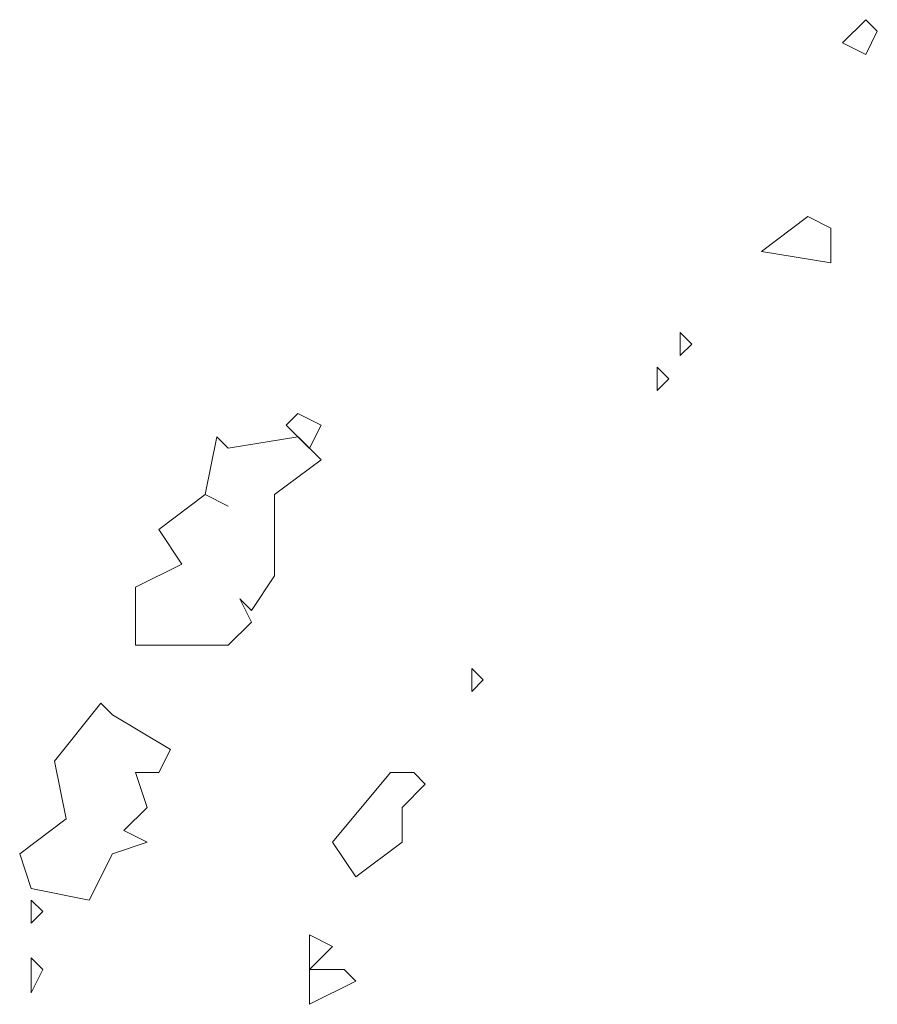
# Model space of a CAD drawing. Extents: x 1159120 to 1182252, y 3484725 to 3514600.
# Tile 38 of 53: x 1179787.311 to 1179787.618, y 3499148.934 to 3499149.286. Entities that reach past the tile are written whole.
import ezdxf

# ---------------------------------------------------------------- set-up
doc = ezdxf.new("R2010")
doc.units = 0
doc.layers.get('0').update_dxf_attribs({"linetype": 'CONTINUOUS'})
doc.layers.add('GPSCOMMON', color=7, linetype='CONTINUOUS')
doc.layers.add('文字', color=7, linetype='CONTINUOUS', lineweight=20)

# ---------------------------------------------------------------- blocks, each defined once
blk = doc.blocks.new('45')
at = {"linetype": 'Continuous', "elevation": 10267311}
for points in [[(1593.85558, -241.25159), (1593.84958, -241.24559), (1593.83758, -241.25759), (1593.84958, -241.26359), (1593.85558, -241.25159)], [(1593.83158, -241.35359), (1593.81958, -241.34759), (1593.79558, -241.36559), (1593.83158, -241.37159), (1593.83158, -241.35359)], [(1593.75958, -241.41359), (1593.75358, -241.40759), (1593.75358, -241.41959), (1593.75958, -241.41359)], [(1593.74758, -241.43159), (1593.74158, -241.42559), (1593.74158, -241.43759), (1593.74758, -241.43159)], [(1593.56758, -241.45559), (1593.55558, -241.44959), (1593.54958, -241.45559), (1593.56158, -241.46759), (1593.56758, -241.45559)], [(1593.51958, -241.46759), (1593.51358, -241.46159), (1593.50758, -241.49159), (1593.51958, -241.49759), (1593.50758, -241.49159), (1593.48358, -241.50959), (1593.49558, -241.52759), (1593.47158, -241.53959), (1593.47158, -241.56959), (1593.51958, -241.56959), (1593.53158, -241.55759), (1593.52558, -241.54559), (1593.53158, -241.55159), (1593.54358, -241.53359), (1593.54358, -241.49159), (1593.56758, -241.47359), (1593.55558, -241.46159), (1593.51958, -241.46759)], [(1593.65158, -241.58759), (1593.64558, -241.58159), (1593.64558, -241.59359), (1593.65158, -241.58759)], [(1593.45958, -241.60559), (1593.45358, -241.59959), (1593.42958, -241.62959), (1593.43558, -241.65959), (1593.41158, -241.67759), (1593.41758, -241.69559), (1593.44758, -241.70159), (1593.45958, -241.67759), (1593.47758, -241.67159), (1593.46558, -241.66559), (1593.47758, -241.65359), (1593.47158, -241.63559), (1593.48358, -241.63559), (1593.48958, -241.62359), (1593.45958, -241.60559)], [(1593.62158, -241.64159), (1593.61558, -241.63559), (1593.60358, -241.63559), (1593.57358, -241.67159), (1593.58558, -241.68959), (1593.60958, -241.67159), (1593.60958, -241.65359), (1593.62158, -241.64159)], [(1593.42358, -241.70759), (1593.41758, -241.70159), (1593.41758, -241.71359), (1593.42358, -241.70759)], [(1593.57358, -241.72559), (1593.56158, -241.71959), (1593.56158, -241.73759), (1593.57358, -241.72559)], [(1593.42358, -241.73759), (1593.41758, -241.73159), (1593.41758, -241.74959), (1593.42358, -241.73759)], [(1593.58558, -241.74359), (1593.57958, -241.73759), (1593.56158, -241.73759), (1593.56158, -241.75559), (1593.58558, -241.74359)]]:
    blk.add_lwpolyline(points, dxfattribs=at)
blk = doc.blocks.new('20180504.1547550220')
at = {"layer": '文字', "color": 7, "linetype": 'Continuous', "xscale": 0.6915686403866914, "yscale": 0.691568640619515, "zscale": 0.005763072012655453}
blk.add_blockref('45', (1178685.35702, 3499316.12435, -59171.25267), dxfattribs=at)

msp = doc.modelspace()

# ---------------------------------------------------------------- block references
at = {"layer": 'GPSCOMMON'}
msp.add_blockref('20180504.1547550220', (0, 0), dxfattribs=at)

doc.saveas('drawing.dxf')
